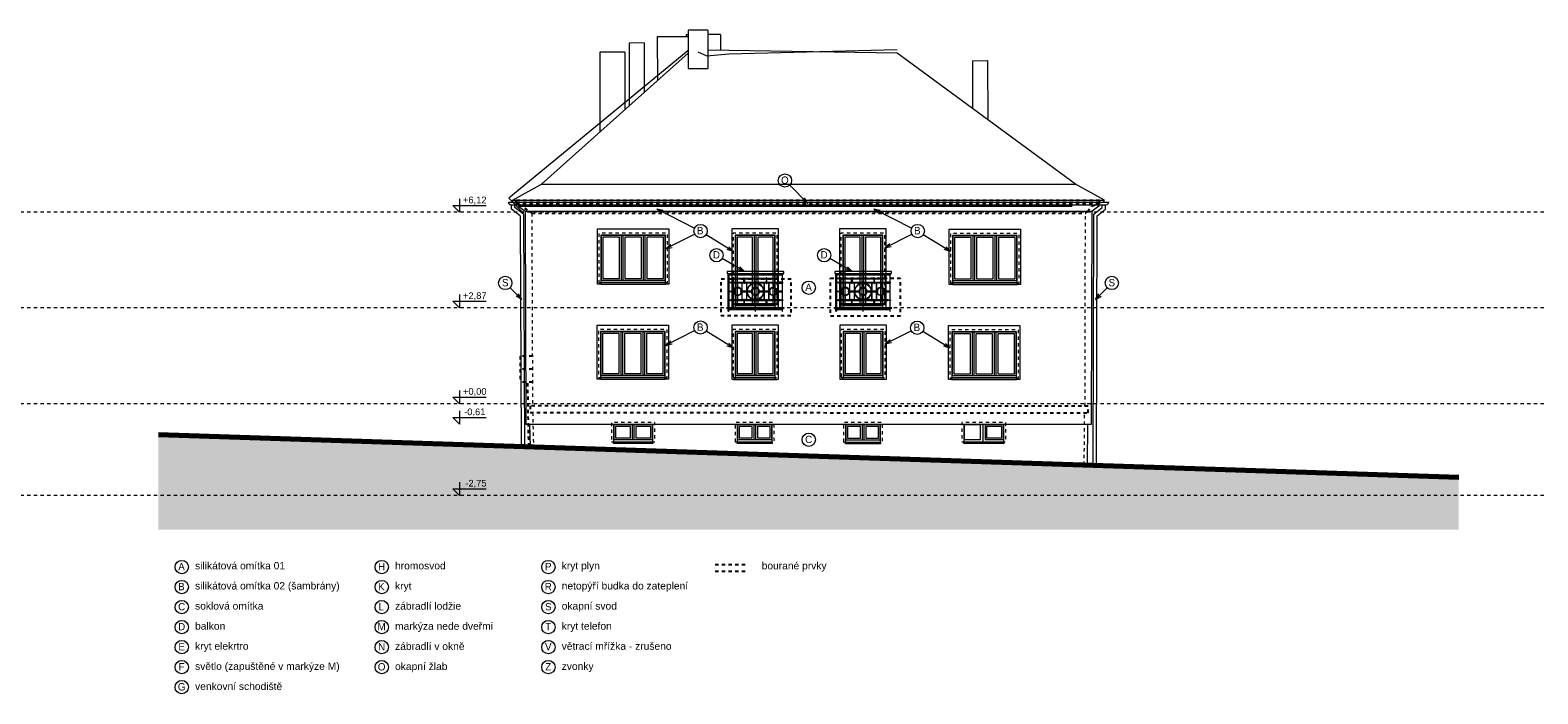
# Model space of a CAD drawing. Extents: x -2490 to 234697, y -105219 to -45378.
# Tile 11 of 15: x 81285 to 126520, y -67867 to -47978. Entities that reach past the tile are written whole.
import ezdxf

# ---------------------------------------------------------------- set-up
doc = ezdxf.new("R2010")
doc.units = 0
doc.header["$MEASUREMENT"] = 0
doc.linetypes.add('čárkovaná S', pattern=[200, 100, -100])
doc.layers.add('2D kreslení - obecné_Číslo_pera__241', color=9, linetype='Continuous', lineweight=13, true_color=0x808080)
doc.layers.add('vodorovné konstrukce_Číslo_pera__241', color=9, linetype='Continuous', lineweight=13, true_color=0x808080)
for name, color, linetype, lineweight in [('2D VÝPLNĚ_Číslo_pera__4', 91, 'Continuous', 13), ('2D ČÁRY_Číslo_pera__1', 7, 'Continuous', 15), ('2D ČÁRY_Číslo_pera__3', 150, 'Continuous', 13), ('blok F_hromosvody_Číslo_pera__1', 7, 'Continuous', 15), ('blok F_komíny_Číslo_pera__1', 7, 'Continuous', 15), ('blok F_pohled3_fasáda_Číslo_pera__1', 7, 'Continuous', 15), ('blok F_pohled3_fasáda_Číslo_pera__2', 1, 'Continuous', 25), ('blok F_pohled3_fasáda_Číslo_pera__3', 150, 'Continuous', 13), ('blok F_pohled3_střecha_Číslo_pera__1', 7, 'Continuous', 15), ('blok F_pohled3_terén_Číslo_pera__6', 190, 'Continuous', 70), ('blok I_pohled1_okna_Číslo_pera__3', 150, 'Continuous', 13), ('KRESBA_Číslo_pera__1', 7, 'Continuous', 15), ('KRESBA_Číslo_pera__4', 91, 'Continuous', 13), ('obrys_Číslo_pera__1', 7, 'Continuous', 15), ('POZNÁMKY.TEXT_Číslo_pera__4', 91, 'Continuous', 13), ('vodorovné konstrukce_Číslo_pera__2', 1, 'Continuous', 25), ('zdi_Číslo_pera__1', 7, 'Continuous', 15)]:
    doc.layers.add(name, color=color, linetype=linetype, lineweight=lineweight)
doc.layers.add('vodorovné konstrukce', color=7, linetype='Continuous')
doc.styles.add('GENERATED_STYLE_1', font='arial.ttf')
doc.styles.add('GENERATED_STYLE_3', font='txt')

# ---------------------------------------------------------------- blocks, each defined once
blk = doc.blocks.new('LINE_11969', base_point=(102717, -55207))
at = {"layer": 'vodorovné konstrukce_Číslo_pera__241', "linetype": 'Continuous'}
for q in [(102050, -54823), (102530, -55157), (102580, -55071)]:
    blk.add_line((102717, -55207), q, dxfattribs=at)
blk = doc.blocks.new('LINE_11976', base_point=(100358, -54525))
at = {"layer": 'vodorovné konstrukce_Číslo_pera__241', "linetype": 'Continuous'}
for q in [(101220, -54089), (100502, -54396), (100547, -54486)]:
    blk.add_line((100358, -54525), q, dxfattribs=at)
blk = doc.blocks.new('LINE_11977', base_point=(102381, -54608))
at = {"layer": 'vodorovné konstrukce_Číslo_pera__241', "linetype": 'Continuous'}
for q in [(101566, -54107), (102196, -54553), (102248, -54467)]:
    blk.add_line((102381, -54608), q, dxfattribs=at)
blk = doc.blocks.new('LINE_11978', base_point=(100087, -53333))
at = {"layer": 'vodorovné konstrukce_Číslo_pera__241', "linetype": 'Continuous'}
for q in [(101220, -53907), (100276, -53373), (100231, -53462)]:
    blk.add_line((100087, -53333), q, dxfattribs=at)
blk = doc.blocks.new('LINE_11979', base_point=(105946, -55207))
at = {"layer": 'vodorovné konstrukce_Číslo_pera__241', "linetype": 'Continuous'}
for q in [(105280, -54823), (105760, -55157), (105810, -55071)]:
    blk.add_line((105946, -55207), q, dxfattribs=at)
blk = doc.blocks.new('LINE_11980', base_point=(106931, -54496))
at = {"layer": 'vodorovné konstrukce_Číslo_pera__241', "linetype": 'Continuous'}
for q in [(107736, -54089), (107075, -54367), (107120, -54457)]:
    blk.add_line((106931, -54496), q, dxfattribs=at)
blk = doc.blocks.new('LINE_11981', base_point=(108896, -54608))
at = {"layer": 'vodorovné konstrukce_Číslo_pera__241', "linetype": 'Continuous'}
for q in [(108081, -54107), (108711, -54553), (108763, -54467)]:
    blk.add_line((108896, -54608), q, dxfattribs=at)
blk = doc.blocks.new('LINE_11982', base_point=(106603, -53333))
at = {"layer": 'vodorovné konstrukce_Číslo_pera__241', "linetype": 'Continuous'}
for q in [(107736, -53907), (106792, -53373), (106746, -53462)]:
    blk.add_line((106603, -53333), q, dxfattribs=at)
blk = doc.blocks.new('LINE_11983', base_point=(100358, -57416))
at = {"layer": 'vodorovné konstrukce_Číslo_pera__241', "linetype": 'Continuous'}
for q in [(101220, -56979), (100502, -57287), (100547, -57376)]:
    blk.add_line((100358, -57416), q, dxfattribs=at)
blk = doc.blocks.new('LINE_11984', base_point=(102381, -57498))
at = {"layer": 'vodorovné konstrukce_Číslo_pera__241', "linetype": 'Continuous'}
for q in [(101566, -56997), (102196, -57443), (102248, -57358)]:
    blk.add_line((102381, -57498), q, dxfattribs=at)
blk = doc.blocks.new('LINE_11985', base_point=(106941, -57382))
at = {"layer": 'vodorovné konstrukce_Číslo_pera__241', "linetype": 'Continuous'}
for q in [(107721, -56987), (107085, -57253), (107130, -57342)]:
    blk.add_line((106941, -57382), q, dxfattribs=at)
blk = doc.blocks.new('LINE_11986', base_point=(108881, -57506))
at = {"layer": 'vodorovné konstrukce_Číslo_pera__241', "linetype": 'Continuous'}
for q in [(108067, -57005), (108749, -57365), (108696, -57450)]:
    blk.add_line((108881, -57506), q, dxfattribs=at)
blk = doc.blocks.new('LINE_11987', base_point=(96033, -56046))
at = {"layer": 'vodorovné konstrukce_Číslo_pera__241', "linetype": 'Continuous'}
for q in [(95682, -55695), (95866, -55950), (95937, -55879)]:
    blk.add_line((96033, -56046), q, dxfattribs=at)
blk = doc.blocks.new('LINE_11988', base_point=(113246, -56046))
at = {"layer": 'vodorovné konstrukce_Číslo_pera__241', "linetype": 'Continuous'}
for q in [(113598, -55695), (113343, -55879), (113414, -55950)]:
    blk.add_line((113246, -56046), q, dxfattribs=at)
blk = doc.blocks.new('LINE_12018', base_point=(104617, -53168))
at = {"layer": 'vodorovné konstrukce_Číslo_pera__241', "linetype": 'Continuous'}
for q in [(104073, -52624), (104450, -53072), (104520, -53001)]:
    blk.add_line((104617, -53168), q, dxfattribs=at)

msp = doc.modelspace()

# ---------------------------------------------------------------- hatches: boundary and pattern name
at = {"layer": '2D VÝPLNĚ_Číslo_pera__4', "linetype": 'Continuous'}
msp.add_hatch(color=8, dxfattribs=at).paths.add_polyline_path([(85132.8, -60092), (85132.8, -62947.4), (124148.1, -62947.4), (124148.1, -61372.8)], flags=0)

# ---------------------------------------------------------------- linework, layer by layer
at = {"layer": '2D kreslení - obecné_Číslo_pera__241', "color": 8, "linetype": 'Continuous'}
for centre in [(103931.7, -52482.8), (101398.3, -53997.8), (107913.6, -53997.8), (101877.1, -54722.6), (105107, -54722.6), (95540.7, -55553.6), (104645.9, -55694.9), (113739, -55553.6), (101398.3, -56888.3), (107898.9, -56895.8), (104645.9, -60252.1), (85832.8, -64067.1), (91832.8, -64067.1), (96832.8, -64067.1), (85832.8, -64667.1), (91832.8, -64667.1), (96832.8, -64667.1), (85832.8, -65267.1), (91832.8, -65267.1), (96832.8, -65267.1), (85832.8, -65867.1), (91832.8, -65867.1), (96832.8, -65867.1), (85832.8, -66467.1), (91832.8, -66467.1), (96832.8, -66467.1), (85832.8, -67067.1), (91832.8, -67067.1), (96832.8, -67067.1), (85832.8, -67667.1)]:
    msp.add_circle(centre, 200, dxfattribs=at)
at = {"layer": '2D ČÁRY_Číslo_pera__1', "color": 8, "linetype": 'Continuous'}
for p, q in [((96630, -52596.5), (112649.7, -52596.5)), ((95635.3, -53132.9), (113644.4, -53132.9)), ((95710.9, -53207.9), (113570, -53207.9)), ((95727.8, -53345.9), (95727.8, -53207.9)), ((95760.1, -53074.7), (113519.7, -53074.7)), ((95827.8, -53295.9), (95827.8, -53207.9)), ((95934.5, -53252.2), (112551.2, -53252.2)), ((113452, -53295.9), (113452, -53207.9)), ((113552, -53345.9), (113552, -53207.9)), ((96134.1, -53402.2), (113145.5, -53402.2)), ((96160, -59782.9), (113131.9, -59782.9))]:
    msp.add_line(p, q, dxfattribs=at)
at = {"layer": '2D ČÁRY_Číslo_pera__1', "color": 8, "linetype": 'Continuous', "flags": 128}
for points in [[(98408.3, -55540), (98408.3, -55590), (98308.3, -55590), (98308.3, -53932.5), (100448.3, -53932.5), (100448.3, -55590), (100348.3, -55590), (100348.3, -55540)], [(99078.3, -55470), (99078.3, -54133.6), (99018.3, -54133.6), (99018.3, -55470)], [(99738.3, -55470), (99738.3, -54133.6), (99678.3, -54133.6), (99678.3, -55470)], [(103640.8, -56302.2), (103640.8, -56352.2), (103740.8, -56352.2), (103740.8, -53930.3), (102340.8, -53930.3), (102340.8, -56352.2), (102440.8, -56352.2), (102440.8, -56302.2)], [(103070.8, -56232.2), (103070.8, -54131.4), (103010.8, -54131.4), (103010.8, -56232.2)], [(106870.8, -56302.2), (106870.8, -56352.2), (106970.8, -56352.2), (106970.8, -53930.3), (105570.8, -53930.3), (105570.8, -56352.2), (105670.8, -56352.2), (105670.8, -56302.2)], [(106300.8, -56232.2), (106300.8, -54131.4), (106240.8, -54131.4), (106240.8, -56232.2)], [(108956.1, -55549.6), (108956.1, -55599.6), (108856.1, -55599.6), (108856.1, -53942.2), (110996.1, -53942.2), (110996.1, -55599.6), (110896.1, -55599.6), (110896.1, -55549.6)], [(109626.1, -55479.6), (109626.1, -54143.3), (109566.1, -54143.3), (109566.1, -55479.6)], [(110286.1, -55479.6), (110286.1, -54143.3), (110226.1, -54143.3), (110226.1, -55479.6)], [(98397.4, -58384.6), (98397.4, -58434.6), (98297.4, -58434.6), (98297.4, -56813.6), (100437.4, -56813.6), (100437.4, -58434.6), (100337.4, -58434.6), (100337.4, -58384.6)], [(103640.8, -58391.9), (103640.8, -58441.9), (103740.8, -58441.9), (103740.8, -56820.8), (102340.8, -56820.8), (102340.8, -58441.9), (102440.8, -58441.9), (102440.8, -58391.9)], [(106880.7, -58388.3), (106880.7, -58438.3), (106980.7, -58438.3), (106980.7, -56817.2), (105580.7, -56817.2), (105580.7, -58438.3), (105680.7, -58438.3), (105680.7, -58388.3)], [(108941.5, -58399.3), (108941.5, -58449.3), (108841.5, -58449.3), (108841.5, -56828.2), (110981.5, -56828.2), (110981.5, -58449.3), (110881.5, -58449.3), (110881.5, -58399.3)], [(99067.4, -58314.6), (99067.4, -57014.6), (99007.4, -57014.6), (99007.4, -58314.6)], [(99727.4, -58314.6), (99727.4, -57014.6), (99667.4, -57014.6), (99667.4, -58314.6)], [(103070.8, -58321.9), (103070.8, -57021.9), (103010.8, -57021.9), (103010.8, -58321.9)], [(106310.7, -58318.3), (106310.7, -57018.3), (106250.7, -57018.3), (106250.7, -58318.3)], [(109611.5, -58329.3), (109611.5, -57029.3), (109551.5, -57029.3), (109551.5, -58329.3)], [(110271.5, -58329.3), (110271.5, -57029.3), (110211.5, -57029.3), (110211.5, -58329.3)], [(99408, -60245.5), (99408, -59803.5), (99348, -59803.5), (99348, -60245.5)], [(103056.1, -60246.4), (103056.1, -59804.4), (102996.1, -59804.4), (102996.1, -60246.4)], [(106307.4, -60252.3), (106307.4, -59810.3), (106247.4, -59810.3), (106247.4, -60252.3)]]:
    msp.add_lwpolyline(points, dxfattribs=at)
at = {"layer": '2D ČÁRY_Číslo_pera__1', "color": 8, "linetype": 'čárkovaná S', "flags": 128}
for points in [[(98348.3, -55540), (100408.3, -55540), (100408.3, -54063.6), (98348.3, -54063.6)], [(102380.8, -56302.2), (103700.8, -56302.2), (103700.8, -54061.4), (102380.8, -54061.4)], [(105610.8, -56302.2), (106930.8, -56302.2), (106930.8, -54061.4), (105610.8, -54061.4)], [(108896.1, -55549.6), (110956.1, -55549.6), (110956.1, -54073.3), (108896.1, -54073.3)], [(98337.4, -58384.6), (100397.4, -58384.6), (100397.4, -56944.6), (98337.4, -56944.6)], [(102380.8, -58391.9), (103700.8, -58391.9), (103700.8, -56951.9), (102380.8, -56951.9)], [(105620.7, -58388.3), (106940.7, -58388.3), (106940.7, -56948.3), (105620.7, -56948.3)], [(108881.5, -58399.3), (110941.5, -58399.3), (110941.5, -56959.3), (108881.5, -56959.3)], [(98725.5, -60315.5), (100029.3, -60315.5), (100029.3, -59733.5), (98725.5, -59733.5)], [(102440.6, -60316.4), (103610.4, -60316.4), (103610.4, -59734.4), (102440.6, -59734.4)], [(105691.8, -60322.3), (106861.6, -60322.3), (106861.6, -59740.3), (105691.8, -59740.3)], [(109239.7, -60316.2), (110558.8, -60316.2), (110558.8, -59734.2), (109239.7, -59734.2)]]:
    msp.add_lwpolyline(points, close=True, dxfattribs=at)
at = {"layer": '2D ČÁRY_Číslo_pera__1', "color": 8, "linetype": 'Continuous', "flags": 128}
for points in [[(98408.3, -55540), (100348.3, -55540), (100348.3, -54123.6), (98408.3, -54123.6)], [(98418.3, -55470), (100338.3, -55470), (100338.3, -54133.6), (98418.3, -54133.6)], [(98468.3, -55420), (98968.3, -55420), (98968.3, -54183.6), (98468.3, -54183.6)], [(99128.3, -55420), (99628.3, -55420), (99628.3, -54183.6), (99128.3, -54183.6)], [(99788.3, -55420), (100288.3, -55420), (100288.3, -54183.6), (99788.3, -54183.6)], [(102440.8, -56302.2), (103640.8, -56302.2), (103640.8, -54121.4), (102440.8, -54121.4)], [(102450.8, -56232.2), (103630.8, -56232.2), (103630.8, -54131.4), (102450.8, -54131.4)], [(102500.8, -56182.2), (102960.8, -56182.2), (102960.8, -54181.4), (102500.8, -54181.4)], [(103120.8, -56182.2), (103580.8, -56182.2), (103580.8, -54181.4), (103120.8, -54181.4)], [(105670.8, -56302.2), (106870.8, -56302.2), (106870.8, -54121.4), (105670.8, -54121.4)], [(105680.8, -56232.2), (106860.8, -56232.2), (106860.8, -54131.4), (105680.8, -54131.4)], [(105730.8, -56182.2), (106190.8, -56182.2), (106190.8, -54181.4), (105730.8, -54181.4)], [(106350.8, -56182.2), (106810.8, -56182.2), (106810.8, -54181.4), (106350.8, -54181.4)], [(108956.1, -55549.6), (110896.1, -55549.6), (110896.1, -54133.3), (108956.1, -54133.3)], [(108966.1, -55479.6), (110886.1, -55479.6), (110886.1, -54143.3), (108966.1, -54143.3)], [(109016.1, -55429.6), (109516.1, -55429.6), (109516.1, -54193.3), (109016.1, -54193.3)], [(109676.1, -55429.6), (110176.1, -55429.6), (110176.1, -54193.3), (109676.1, -54193.3)], [(110336.1, -55429.6), (110836.1, -55429.6), (110836.1, -54193.3), (110336.1, -54193.3)], [(98397.4, -58384.6), (100337.4, -58384.6), (100337.4, -57004.6), (98397.4, -57004.6)], [(98407.4, -58314.6), (100327.4, -58314.6), (100327.4, -57014.6), (98407.4, -57014.6)], [(98457.4, -58264.6), (98957.4, -58264.6), (98957.4, -57064.6), (98457.4, -57064.6)], [(99117.4, -58264.6), (99617.4, -58264.6), (99617.4, -57064.6), (99117.4, -57064.6)], [(99777.4, -58264.6), (100277.4, -58264.6), (100277.4, -57064.6), (99777.4, -57064.6)], [(102440.8, -58391.9), (103640.8, -58391.9), (103640.8, -57011.9), (102440.8, -57011.9)], [(102450.8, -58321.9), (103630.8, -58321.9), (103630.8, -57021.9), (102450.8, -57021.9)], [(102500.8, -58271.9), (102960.8, -58271.9), (102960.8, -57071.9), (102500.8, -57071.9)], [(103120.8, -58271.9), (103580.8, -58271.9), (103580.8, -57071.9), (103120.8, -57071.9)], [(105680.7, -58388.3), (106880.7, -58388.3), (106880.7, -57008.3), (105680.7, -57008.3)], [(105690.7, -58318.3), (106870.7, -58318.3), (106870.7, -57018.3), (105690.7, -57018.3)], [(105740.7, -58268.3), (106200.7, -58268.3), (106200.7, -57068.3), (105740.7, -57068.3)], [(106360.7, -58268.3), (106820.7, -58268.3), (106820.7, -57068.3), (106360.7, -57068.3)], [(108941.5, -58399.3), (110881.5, -58399.3), (110881.5, -57019.3), (108941.5, -57019.3)], [(108951.5, -58329.3), (110871.5, -58329.3), (110871.5, -57029.3), (108951.5, -57029.3)], [(109001.5, -58279.3), (109501.5, -58279.3), (109501.5, -57079.3), (109001.5, -57079.3)], [(109661.5, -58279.3), (110161.5, -58279.3), (110161.5, -57079.3), (109661.5, -57079.3)], [(110321.5, -58279.3), (110821.5, -58279.3), (110821.5, -57079.3), (110321.5, -57079.3)], [(98785.5, -60315.5), (99969.3, -60315.5), (99969.3, -59793.5), (98785.5, -59793.5)], [(98795.5, -60245.5), (99959.3, -60245.5), (99959.3, -59803.5), (98795.5, -59803.5)], [(98845.5, -60195.5), (99298, -60195.5), (99298, -59853.5), (98845.5, -59853.5)], [(99909.3, -60195.5), (99909.3, -59853.5), (99458, -59853.5), (99458, -60195.5)], [(102500.6, -60316.4), (103550.4, -60316.4), (103550.4, -59794.4), (102500.6, -59794.4)], [(102510.6, -60246.4), (103540.4, -60246.4), (103540.4, -59804.4), (102510.6, -59804.4)], [(102560.6, -60196.4), (102946.1, -60196.4), (102946.1, -59854.4), (102560.6, -59854.4)], [(103490.4, -60196.4), (103490.4, -59854.4), (103106.1, -59854.4), (103106.1, -60196.4)], [(105751.8, -60322.3), (106801.6, -60322.3), (106801.6, -59800.3), (105751.8, -59800.3)], [(105761.8, -60252.3), (106791.6, -60252.3), (106791.6, -59810.3), (105761.8, -59810.3)], [(105811.8, -60202.3), (106197.4, -60202.3), (106197.4, -59860.3), (105811.8, -59860.3)], [(106741.6, -60202.3), (106741.6, -59860.3), (106357.4, -59860.3), (106357.4, -60202.3)], [(109299.7, -60316.2), (110498.8, -60316.2), (110498.8, -59794.2), (109299.7, -59794.2)], [(109309.7, -60246.2), (109799.9, -60246.2), (109799.9, -59804.2), (109309.7, -59804.2)], [(109869.9, -60316.2), (110498.8, -60316.2), (110498.8, -59799.2), (109869.9, -59799.2)], [(109939.9, -60246.2), (110488.8, -60246.2), (110488.8, -59804.2), (109939.9, -59804.2)], [(110438.8, -60196.2), (110438.8, -59854.2), (109979.9, -59854.2), (109979.9, -60196.2)], [(98785.5, -60315.5), (99969.3, -60315.5), (99969.3, -60365.5), (98785.5, -60365.5)], [(102500.6, -60316.4), (103550.4, -60316.4), (103550.4, -60366.4), (102500.6, -60366.4)], [(105751.8, -60322.3), (106801.6, -60322.3), (106801.6, -60372.3), (105751.8, -60372.3)], [(109299.7, -60316.2), (110498.8, -60316.2), (110498.8, -60366.2), (109299.7, -60366.2)]]:
    msp.add_lwpolyline(points, close=True, dxfattribs=at)
at = {"layer": '2D ČÁRY_Číslo_pera__3', "color": 8, "linetype": 'čárkovaná S'}
for p, q in [((234697.5, -53432.2), (-2489.7, -53432.2)), ((234697.5, -56302.2), (-2489.7, -56302.2)), ((234697.5, -59172.2), (-2489.7, -59172.2)), ((234697.5, -61922.2), (-2489.7, -61922.2))]:
    msp.add_line(p, q, dxfattribs=at)
at = {"layer": 'blok F_hromosvody_Číslo_pera__1', "color": 8, "linetype": 'Continuous'}
for p, q in [((101015.8, -48595.9), (95642.6, -53010.5)), ((101321.3, -48626.4), (101592, -48746.6)), ((101592, -48746.6), (102243.1, -48682.3)), ((102243.1, -48682.3), (107293.9, -48557.8)), ((95642.6, -53010.5), (96084.4, -53458))]:
    msp.add_line(p, q, dxfattribs=at)
at = {"layer": 'blok F_komíny_Číslo_pera__1', "color": 8, "linetype": 'Continuous'}
for p, q in [((99702.8, -48354.9), (99251.9, -48364)), ((99251.9, -48364), (99255.7, -50252.6)), ((99702.8, -48354.9), (99705.9, -49850.8)), ((100101.3, -48168.1), (101029.7, -48170.7)), ((100101.3, -48168.1), (100104, -49495.4)), ((101029.6, -48113.5), (100962.2, -48113.9)), ((100962.2, -48113.9), (100962.3, -48170.5)), ((101614.3, -47977.8), (101029.3, -47981)), ((101029.3, -47981), (101031.6, -49129.3)), ((101614.3, -47977.8), (101616.6, -49128.1)), ((101997.6, -48108.2), (101614.6, -48110.3)), ((101997.6, -48108.2), (101998.6, -48587.1)), ((99122.1, -48633.2), (98374.4, -48638.4)), ((98374.4, -48638.4), (98379.3, -51035)), ((99122.1, -48633.2), (99125.6, -50368.8)), ((101031.6, -49129.3), (101616.6, -49128.1)), ((109556.3, -48899.8), (110009.6, -48886.6)), ((109556.3, -48899.8), (109559.2, -50329)), ((110009.6, -48886.6), (110013.1, -50662.1))]:
    msp.add_line(p, q, dxfattribs=at)
at = {"layer": 'blok F_pohled3_fasáda_Číslo_pera__1', "color": 8, "linetype": 'Continuous'}
for p, q in [((95984.7, -53538.6), (96012.7, -60449.2)), ((96084.5, -53488.4), (96112.7, -60452.4)), ((96134.1, -53402.2), (96160, -59782.9)), ((113131.9, -59782.9), (113145.5, -53402.2)), ((113179.3, -61012.7), (113195.3, -53488.4)), ((113279.3, -61016), (113295.2, -53538.5)), ((96269.4, -59782.9), (96285, -60458.1)), ((113009.3, -61004.7), (113019.8, -59782.9))]:
    msp.add_line(p, q, dxfattribs=at)
at = {"layer": 'blok F_pohled3_fasáda_Číslo_pera__2', "color": 8, "linetype": 'čárkovaná S'}
for p, q in [((113372.2, -53080.5), (95858.4, -53082)), ((95858.4, -53082), (95861.9, -53182)), ((95861.9, -53182), (113372.2, -53180.5)), ((95861.9, -53182), (95947.1, -53197)), ((95947.1, -53197), (96276.3, -53419.2)), ((113005.2, -53409.9), (113138.6, -53253.8)), ((113138.6, -53253.8), (113295.4, -53184.6)), ((113295.4, -53184.6), (113372.2, -53180.5)), ((113372.2, -53180.5), (113372.2, -53080.5)), ((96276.3, -53419.2), (96334.4, -53464.3)), ((96334.4, -53464.3), (112945.4, -53462)), ((112945.4, -53462), (113005.2, -53409.9)), ((96351.7, -57750.2), (95981.7, -57750)), ((95981.7, -57750), (95983.3, -58135)), ((95983.3, -58135), (95983, -58525)), ((96353.3, -58135.2), (95983.3, -58135)), ((96354.9, -58525.2), (95983, -58525)), ((96245.4, -60456.8), (96214.9, -58525.1)), ((113024.8, -59246.9), (96282.3, -59235.2)), ((96282.3, -59235.2), (96283.7, -59434.2)), ((113024.8, -59446.9), (113024.8, -59246.9)), ((96283.7, -59434.2), (113024.8, -59446.9))]:
    msp.add_line(p, q, dxfattribs=at)
at = {"layer": 'blok F_pohled3_fasáda_Číslo_pera__2', "color": 8, "linetype": 'čárkovaná S', "flags": 128}
for points in [[(102019.4, -55427.9), (104108.2, -55427.9), (104108.2, -56541.2), (102019.4, -56541.2)], [(105300.5, -55409.8), (107383.2, -55409.8), (107383.2, -56544.2), (105300.5, -56544.2)]]:
    msp.add_lwpolyline(points, close=True, dxfattribs=at)
at = {"layer": 'blok F_pohled3_fasáda_Číslo_pera__3', "color": 8, "linetype": 'čárkovaná S'}
for p, q in [((96334.4, -53464.3), (96357.8, -59235.2)), ((112933, -59247.3), (112945.4, -53462)), ((96361.4, -59434.2), (96385.1, -60461.4)), ((112909.3, -61003.9), (112922.6, -59447.4))]:
    msp.add_line(p, q, dxfattribs=at)
at = {"layer": 'blok F_pohled3_střecha_Číslo_pera__1', "color": 8, "linetype": 'Continuous'}
for p, q in [((101030.7, -48668.1), (96630, -52596.5)), ((107296, -48668.6), (101615.5, -48581.2)), ((112649.7, -52596.5), (107296, -48668.6))]:
    msp.add_line(p, q, dxfattribs=at)
at = {"layer": 'blok F_pohled3_terén_Číslo_pera__6', "color": 8, "linetype": 'Continuous'}
msp.add_line((85132.8, -60092), (124148.1, -61372.8), dxfattribs=at)
at = {"layer": 'blok I_pohled1_okna_Číslo_pera__3', "color": 8, "linetype": 'Continuous'}
msp.add_line((102381.8, -58443.3), (103699.9, -58442.6), dxfattribs=at)
at = {"layer": 'KRESBA_Číslo_pera__1', "color": 8, "linetype": 'Continuous'}
for p, q in [((95777.3, -53110.8), (95760.1, -53074.7)), ((113502.5, -53110.8), (113519.7, -53074.7)), ((103903.3, -56302.2), (102178.3, -56302.2)), ((102178.3, -56307.2), (103903.3, -56307.2)), ((103863.3, -56347.2), (102223.3, -56347.2)), ((102223.3, -56352.2), (103863.3, -56352.2)), ((103863.3, -56352.2), (103863.3, -56347.2)), ((103903.3, -56307.2), (103903.3, -56302.2)), ((107133.3, -56302.2), (105408.3, -56302.2)), ((105408.3, -56307.2), (107133.3, -56307.2)), ((107093.3, -56347.2), (105453.3, -56347.2)), ((105453.3, -56352.2), (107093.3, -56352.2)), ((107093.3, -56352.2), (107093.3, -56347.2)), ((107133.3, -56307.2), (107133.3, -56302.2))]:
    msp.add_line(p, q, dxfattribs=at)
at = {"layer": 'KRESBA_Číslo_pera__1', "color": 8, "linetype": 'Continuous', "flags": 128}
for points in [[(98408.3, -55590), (100348.3, -55590), (100348.3, -55540), (98408.3, -55540)], [(102193.3, -55267.2), (103893.3, -55267.2), (103893.3, -55207.2), (102193.3, -55207.2)], [(102223.3, -55312.2), (103863.3, -55312.2), (103863.3, -55292.2), (102223.3, -55292.2)], [(102338.6, -55554.7), (102223.3, -55554.7), (102223.3, -55534.7), (102338.6, -55534.7)], [(102243.3, -55267.2), (102243.3, -55801.2), (102368.3, -55801.2), (102368.3, -55815.2), (102243.3, -55815.2), (102243.3, -56397.4), (102235.8, -56404.8), (102228.3, -56397.4), (102228.3, -55267.2)], [(102303.3, -55537.2), (102303.3, -55552.2), (102368.3, -55552.2), (102368.3, -56062.2), (102303.3, -56062.2), (102303.3, -56077.2), (102368.3, -56077.2), (102368.3, -56197.2), (103036.3, -56197.2), (103036.3, -56397.2), (103043.3, -56404.2), (103050.3, -56397.2), (103050.3, -56197.2), (103718.3, -56197.2), (103718.3, -56077.2), (103783.3, -56077.2), (103783.3, -56062.2), (103718.3, -56062.2), (103718.3, -55552.2), (103783.3, -55552.2), (103783.3, -55537.2), (103718.3, -55537.2), (103718.3, -55417.2), (102368.3, -55417.2), (102368.3, -55537.2)], [(102383.3, -55537.2), (102383.3, -55432.2), (103703.3, -55432.2), (103703.3, -55537.2)], [(102383.3, -56062.2), (102383.3, -55552.2), (102633.3, -55552.2), (102633.3, -56062.2)], [(102497.4, -55717.2), (102517.4, -55717.2), (102517.4, -55522.2), (102497.4, -55522.2)], [(102648.3, -56062.2), (102648.3, -55552.2), (102773.3, -55552.2), (102773.3, -56062.2)], [(102700.3, -55402.2), (102720.3, -55402.2), (102720.3, -55567.2), (102700.3, -55567.2)], [(102788.3, -56062.2), (102788.3, -55552.2), (103298.3, -55552.2), (103298.3, -56062.2)], [(103032.4, -55717.2), (103052.4, -55717.2), (103052.4, -55522.2), (103032.4, -55522.2)], [(103313.3, -56062.2), (103313.3, -55552.2), (103438.3, -55552.2), (103438.3, -56062.2)], [(103386.3, -55402.2), (103366.3, -55402.2), (103366.3, -55567.2), (103386.3, -55567.2)], [(103453.3, -56062.2), (103453.3, -55552.2), (103703.3, -55552.2), (103703.3, -56062.2)], [(103567.4, -55717.2), (103587.4, -55717.2), (103587.4, -55522.2), (103567.4, -55522.2)], [(103843.3, -55267.2), (103843.3, -55801.2), (103718.3, -55801.2), (103718.3, -55815.2), (103843.3, -55815.2), (103843.3, -56397.4), (103850.9, -56404.8), (103858.3, -56397.4), (103858.3, -55267.2)], [(103748.1, -55557.2), (103863.3, -55557.2), (103863.3, -55532.2), (103748.1, -55532.2)], [(105423.3, -55267.2), (107123.3, -55267.2), (107123.3, -55207.2), (105423.3, -55207.2)], [(105453.3, -55312.2), (107093.3, -55312.2), (107093.3, -55292.2), (105453.3, -55292.2)], [(105568.5, -55554.7), (105453.3, -55554.7), (105453.3, -55534.7), (105568.5, -55534.7)], [(105473.3, -55267.2), (105473.3, -55801.2), (105598.3, -55801.2), (105598.3, -55815.2), (105473.3, -55815.2), (105473.3, -56397.4), (105465.7, -56404.8), (105458.3, -56397.4), (105458.3, -55267.2)], [(105533.3, -55537.2), (105533.3, -55552.2), (105598.3, -55552.2), (105598.3, -56062.2), (105533.3, -56062.2), (105533.3, -56077.2), (105598.3, -56077.2), (105598.3, -56197.2), (106266.3, -56197.2), (106266.3, -56397.2), (106273.2, -56404.2), (106280.3, -56397.2), (106280.3, -56197.2), (106948.3, -56197.2), (106948.3, -56077.2), (107013.3, -56077.2), (107013.3, -56062.2), (106948.3, -56062.2), (106948.3, -55552.2), (107013.3, -55552.2), (107013.3, -55537.2), (106948.3, -55537.2), (106948.3, -55417.2), (105598.3, -55417.2), (105598.3, -55537.2)], [(105613.3, -55537.2), (105613.3, -55432.2), (106933.3, -55432.2), (106933.3, -55537.2)], [(105613.3, -56062.2), (105613.3, -55552.2), (105863.3, -55552.2), (105863.3, -56062.2)], [(105727.3, -55717.2), (105747.3, -55717.2), (105747.3, -55522.2), (105727.3, -55522.2)], [(105878.3, -56062.2), (105878.3, -55552.2), (106003.3, -55552.2), (106003.3, -56062.2)], [(105930.3, -55402.2), (105950.3, -55402.2), (105950.3, -55567.2), (105930.3, -55567.2)], [(106018.3, -56062.2), (106018.3, -55552.2), (106528.3, -55552.2), (106528.3, -56062.2)], [(106262.3, -55717.2), (106282.3, -55717.2), (106282.3, -55522.2), (106262.3, -55522.2)], [(106543.3, -56062.2), (106543.3, -55552.2), (106668.3, -55552.2), (106668.3, -56062.2)], [(106616.3, -55402.2), (106596.3, -55402.2), (106596.3, -55567.2), (106616.3, -55567.2)], [(106683.3, -56062.2), (106683.3, -55552.2), (106933.3, -55552.2), (106933.3, -56062.2)], [(106797.3, -55717.2), (106817.3, -55717.2), (106817.3, -55522.2), (106797.3, -55522.2)], [(107073.3, -55267.2), (107073.3, -55801.2), (106948.3, -55801.2), (106948.3, -55815.2), (107073.3, -55815.2), (107073.3, -56397.4), (107080.8, -56404.8), (107088.3, -56397.4), (107088.3, -55267.2)], [(106978, -55557.2), (107093.3, -55557.2), (107093.3, -55532.2), (106978, -55532.2)], [(108956.1, -55599.6), (110896.1, -55599.6), (110896.1, -55549.6), (108956.1, -55549.6)], [(102338.6, -56079.7), (102223.3, -56079.7), (102223.3, -56059.7), (102338.6, -56059.7)], [(102416.5, -55818.2), (102301.2, -55818.2), (102301.2, -55798.2), (102416.5, -55798.2)], [(102383.3, -56182.2), (102383.3, -56077.2), (102648.3, -56077.2), (102773.3, -56077.2), (102788.3, -56077.2), (103298.3, -56077.2), (103313.3, -56077.2), (103438.3, -56077.2), (103453.3, -56077.2), (103703.3, -56077.2), (103703.3, -56182.2)], [(102497.4, -55897.2), (102497.4, -56092.2), (102517.4, -56092.2), (102517.4, -55897.2)], [(102953.3, -55818.2), (102953.3, -55798.2), (102598.3, -55798.2), (102598.3, -55818.2)], [(102700.3, -56212.2), (102720.3, -56212.2), (102720.3, -56047.2), (102700.3, -56047.2)], [(103032.4, -55897.2), (103032.4, -56092.2), (103052.4, -56092.2), (103052.4, -55897.2)], [(103133.3, -55818.2), (103488.4, -55818.2), (103488.4, -55798.2), (103133.3, -55798.2)], [(103386.3, -56212.2), (103366.3, -56212.2), (103366.3, -56047.2), (103386.3, -56047.2)], [(103567.4, -55897.2), (103567.4, -56092.2), (103587.4, -56092.2), (103587.4, -55897.2)], [(103668.3, -55818.2), (103783.6, -55818.2), (103783.6, -55798.2), (103668.3, -55798.2)], [(103748.1, -56057.2), (103863.3, -56057.2), (103863.3, -56082.2), (103748.1, -56082.2)], [(105568.5, -56079.7), (105453.3, -56079.7), (105453.3, -56059.7), (105568.5, -56059.7)], [(105646.4, -55818.2), (105531.1, -55818.2), (105531.1, -55798.2), (105646.4, -55798.2)], [(105613.3, -56182.2), (105613.3, -56077.2), (105878.3, -56077.2), (106003.3, -56077.2), (106018.3, -56077.2), (106528.3, -56077.2), (106543.3, -56077.2), (106668.3, -56077.2), (106683.3, -56077.2), (106933.3, -56077.2), (106933.3, -56182.2)], [(105727.3, -55897.2), (105727.3, -56092.2), (105747.3, -56092.2), (105747.3, -55897.2)], [(106183.2, -55818.2), (106183.2, -55798.2), (105828.3, -55798.2), (105828.3, -55818.2)], [(105930.3, -56212.2), (105950.3, -56212.2), (105950.3, -56047.2), (105930.3, -56047.2)], [(106262.3, -55897.2), (106262.3, -56092.2), (106282.3, -56092.2), (106282.3, -55897.2)], [(106363.3, -55818.2), (106718.3, -55818.2), (106718.3, -55798.2), (106363.3, -55798.2)], [(106616.3, -56212.2), (106596.3, -56212.2), (106596.3, -56047.2), (106616.3, -56047.2)], [(106797.3, -55897.2), (106797.3, -56092.2), (106817.3, -56092.2), (106817.3, -55897.2)], [(106898.3, -55818.2), (107013.5, -55818.2), (107013.5, -55798.2), (106898.3, -55798.2)], [(106978, -56057.2), (107093.3, -56057.2), (107093.3, -56082.2), (106978, -56082.2)], [(102223.3, -56352.2), (103863.3, -56352.2), (103863.3, -56302.2), (102223.3, -56302.2)], [(102440.8, -56352.2), (103640.8, -56352.2), (103640.8, -56302.2), (102440.8, -56302.2)], [(105453.3, -56352.2), (107093.3, -56352.2), (107093.3, -56302.2), (105453.3, -56302.2)], [(105670.8, -56352.2), (106870.8, -56352.2), (106870.8, -56302.2), (105670.8, -56302.2)], [(98397.4, -58434.6), (100337.4, -58434.6), (100337.4, -58384.6), (98397.4, -58384.6)], [(102440.8, -58441.9), (103640.8, -58441.9), (103640.8, -58391.9), (102440.8, -58391.9)], [(105680.7, -58438.3), (106880.7, -58438.3), (106880.7, -58388.3), (105680.7, -58388.3)], [(108941.5, -58449.3), (110881.5, -58449.3), (110881.5, -58399.3), (108941.5, -58399.3)]]:
    msp.add_lwpolyline(points, close=True, dxfattribs=at)
for points in [[(102788.3, -55807.2, 1), (103298.3, -55807.2, 1)], [(102803.3, -55807.2, -1), (103283.3, -55807.2, -1)], [(106018.3, -55807.2, 1), (106528.3, -55807.2, 1)], [(106033.3, -55807.2, -1), (106513.3, -55807.2, -1)], [(102383.3, -55807.2, 1), (102633.3, -55807.2, 1)], [(102398.3, -55807.2, -1), (102618.3, -55807.2, -1)], [(102918.3, -55807.2, 1), (103168.3, -55807.2, 1)], [(102933.3, -55807.2, -1), (103153.3, -55807.2, -1)], [(103703.3, -55807.2, -1), (103453.3, -55807.2, -1)], [(103688.3, -55807.2, 1), (103468.3, -55807.2, 1)], [(105613.3, -55807.2, 1), (105863.3, -55807.2, 1)], [(105628.3, -55807.2, -1), (105848.3, -55807.2, -1)], [(106148.3, -55807.2, 1), (106398.3, -55807.2, 1)], [(106163.3, -55807.2, -1), (106383.3, -55807.2, -1)], [(106933.3, -55807.2, -1), (106683.3, -55807.2, -1)], [(106918.3, -55807.2, 1), (106698.3, -55807.2, 1)]]:
    msp.add_lwpolyline(points, format="xyb", close=True, dxfattribs=at)
at = {"layer": 'KRESBA_Číslo_pera__4', "color": 8, "linetype": 'Continuous', "flags": 128}
for points in [[(94164, -53032.2), (94164, -53432.2), (93964, -53232.2), (94964, -53232.2)], [(94164, -55902.2), (94164, -56302.2), (93964, -56102.2), (94964, -56102.2)], [(94164, -58772.2), (94164, -59172.2), (93964, -58972.2), (94964, -58972.2)], [(94164, -59382.9), (94164, -59782.9), (93964, -59582.9), (94964, -59582.9)], [(94164, -61522.2), (94164, -61922.2), (93964, -61722.2), (94964, -61722.2)]]:
    msp.add_lwpolyline(points, dxfattribs=at)
at = {"layer": 'obrys_Číslo_pera__1', "color": 8, "linetype": 'Continuous'}
for p, q in [((95760.1, -53074.7), (96630, -52596.5)), ((113519.7, -53074.7), (112649.7, -52596.5)), ((95984.7, -53538.6), (95727.8, -53345.9)), ((96084.5, -53488.4), (95827.8, -53295.9)), ((95934.5, -53202.2), (95934.5, -53252.2)), ((113195.3, -53488.4), (113452, -53295.9)), ((113295.2, -53538.5), (113552, -53345.9)), ((113345.3, -53202.2), (113345.3, -53252.2))]:
    msp.add_line(p, q, dxfattribs=at)
for centre, start, end in [((95710.3, -53132.9), 180, 270.43391), ((113569.4, -53132.9), 269.56609, 0)]:
    msp.add_arc(centre, 75, start, end, dxfattribs=at)
at = {"layer": 'vodorovné konstrukce_Číslo_pera__2', "color": 8, "linetype": 'čárkovaná S'}
for p, q in [((101832.8, -63992.1), (102832.8, -63992.1)), ((101832.8, -64192.1), (102832.8, -64192.1))]:
    msp.add_line(p, q, dxfattribs=at)
at = {"layer": 'zdi_Číslo_pera__1', "color": 8, "linetype": 'Continuous'}
for p, q in [((95934.5, -53252.2), (96134.4, -53402.2)), ((113345.3, -53252.2), (113145.4, -53402.2))]:
    msp.add_line(p, q, dxfattribs=at)

# ---------------------------------------------------------------- block references
at = {"layer": 'vodorovné konstrukce', "color": 8, "linetype": 'Continuous'}
for name, p in [('LINE_12018', (104617.1, -53168.2)), ('LINE_11978', (100087.2, -53333.1)), ('LINE_11982', (106602.5, -53333.1)), ('LINE_11976', (100358.3, -54525.2)), ('LINE_11977', (102380.8, -54607.7)), ('LINE_11980', (106930.8, -54496.3)), ('LINE_11981', (108896.1, -54607.7)), ('LINE_11969', (102716.5, -55207.2)), ('LINE_11979', (105946.4, -55207.2)), ('LINE_11987', (96033.3, -56046.2)), ('LINE_11988', (113246.4, -56046.2)), ('LINE_11983', (100358.3, -57415.7)), ('LINE_11985', (106940.7, -57381.8)), ('LINE_11984', (102380.8, -57498.2)), ('LINE_11986', (108881.5, -57505.7))]:
    msp.add_blockref(name, p, dxfattribs=at)

# ---------------------------------------------------------------- texts
at = {"layer": 'POZNÁMKY.TEXT_Číslo_pera__4', "color": 8, "linetype": 'Continuous'}
for s, insert, char_height, attachment_point, style in [('{O}', (103814, -52473.9), 220, 4, 'GENERATED_STYLE_3'), ('{+6,12}', (94271, -53083.7), 200, 4, 'GENERATED_STYLE_1'), ('{B}', (101289.7, -53985.2), 220, 4, 'GENERATED_STYLE_3'), ('{B}', (107805, -53985.2), 220, 4, 'GENERATED_STYLE_3'), ('{D}', (101768.5, -54710), 220, 4, 'GENERATED_STYLE_3'), ('{D}', (104998.4, -54710), 220, 4, 'GENERATED_STYLE_3'), ('{S}', (95440.2, -55544.9), 220, 4, 'GENERATED_STYLE_3'), ('{A}', (104541.3, -55682.3), 220, 4, 'GENERATED_STYLE_3'), ('{S}', (113638.5, -55544.9), 220, 4, 'GENERATED_STYLE_3'), ('{+2,87}', (94271, -55953.7), 200, 4, 'GENERATED_STYLE_1'), ('{B}', (101289.7, -56875.7), 220, 4, 'GENERATED_STYLE_3'), ('{B}', (107790.3, -56883.2), 220, 4, 'GENERATED_STYLE_3'), ('{+0,00}', (94271, -58823.7), 200, 4, 'GENERATED_STYLE_1'), ('{-0,61}', (94305.7, -59434.4), 200, 4, 'GENERATED_STYLE_1'), ('{C}', (104537.3, -60243.2), 220, 4, 'GENERATED_STYLE_3'), ('{-2,75}', (94340.5, -61573.7), 200, 4, 'GENERATED_STYLE_1'), ('{A}', (85728.2, -64054.5), 220, 4, 'GENERATED_STYLE_3'), ('{H}', (91724.1, -64054.5), 220, 4, 'GENERATED_STYLE_3'), ('{P}', (96732.2, -64054.5), 220, 4, 'GENERATED_STYLE_3'), ('{bourané prvky}', (103232.8, -63917.3), 220, 1, 'GENERATED_STYLE_1'), ('{B}', (85724.1, -64654.5), 220, 4, 'GENERATED_STYLE_3'), ('{K}', (91724.1, -64654.5), 220, 4, 'GENERATED_STYLE_3'), ('{R}', (96724.1, -64654.5), 220, 4, 'GENERATED_STYLE_3'), ('{C}', (85724.1, -65258.1), 220, 4, 'GENERATED_STYLE_3'), ('{L}', (91740.2, -65254.5), 220, 4, 'GENERATED_STYLE_3'), ('{S}', (96732.2, -65258.3), 220, 4, 'GENERATED_STYLE_3'), ('{D}', (85724.1, -65854.5), 220, 4, 'GENERATED_STYLE_3'), ('{M}', (91707, -65854.5), 220, 4, 'GENERATED_STYLE_3'), ('{T}', (96740.2, -65854.5), 220, 4, 'GENERATED_STYLE_3'), ('{E}', (85732.2, -66454.5), 220, 4, 'GENERATED_STYLE_3'), ('{N}', (91724.1, -66454.5), 220, 4, 'GENERATED_STYLE_3'), ('{V}', (96732.2, -66454.5), 220, 4, 'GENERATED_STYLE_3'), ('{F}', (85740.2, -67054.5), 220, 4, 'GENERATED_STYLE_3'), ('{O}', (91715.1, -67058.1), 220, 4, 'GENERATED_STYLE_3'), ('{Z}', (96740.2, -67054.5), 220, 4, 'GENERATED_STYLE_3'), ('{G}', (85715.1, -67658.1), 220, 4, 'GENERATED_STYLE_3')]:
    msp.add_mtext(s, dxfattribs=dict(at, insert=insert, char_height=char_height, attachment_point=attachment_point, style=style))
at = {"layer": 'POZNÁMKY.TEXT_Číslo_pera__4', "color": 8, "linetype": 'Continuous', "char_height": 220, "attachment_point": 1, "style": 'GENERATED_STYLE_1'}
for s, insert, line_spacing_factor in [('{silikátová omítka 01\\Psilikátová omítka 02 (šambrány)\\Psoklová omítka\\Pbalkon\\Pkryt elekrtro\\Psvětlo (zapuštěné v markýze M)\\Pvenkovní schodiště}', (86232.8, -63917.3), 1.642244), ('{hromosvod\\Pkryt\\Pzábradlí lodžie\\Pmarkýza nede dveřmi\\Pzábradlí v okně\\Pokapní žlab}', (92232.8, -63917.3), 1.64511), ('{kryt plyn\\Pnetopýří budka do zateplení\\Pokapní svod\\Pkryt telefon\\Pvětrací mřížka - zrušeno\\Pzvonky}', (97232.8, -63917.3), 1.642706)]:
    msp.add_mtext(s, dxfattribs=dict(at, insert=insert, line_spacing_factor=line_spacing_factor))

doc.saveas('drawing.dxf')
